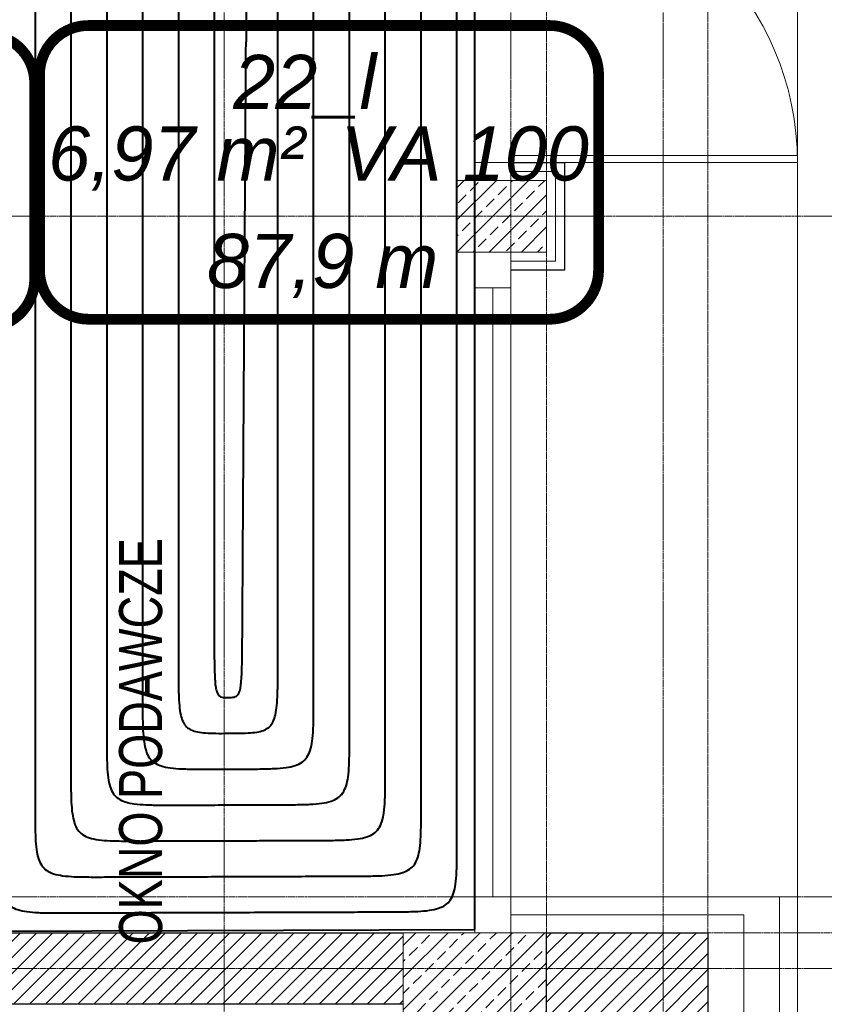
# Model space of a CAD drawing. Header units: millimetres. Extents: x 49908 to 79848, y -11883 to -3092.
# Tile 141 of 222: x 69833 to 70058, y -5847 to -5572. Entities that reach past the tile are written whole.
import ezdxf
from ezdxf.enums import TextEntityAlignment as Align
from ezdxf.lldxf.tags import DXFTag

# ---------------------------------------------------------------- set-up
doc = ezdxf.new("R2010")
doc.units = ezdxf.units.MM
for name, pattern in [('AUSGEZOGEN', [0]), ('DASHDOT', [1, 0.5, -0.25, 0, -0.25]), ('DASHED', [19.05, 12.7, -6.35])]:
    doc.linetypes.add(name, pattern=pattern)
doc.layers.get('0').update_dxf_attribs({"color": 9, "lineweight": 9})
for name, color, linetype, lineweight in [('A stolarka', 9, 'Continuous', 9), ('A_HATCH', 9, 'Continuous', 9), ('A_IZOLACJA', 9, 'ZIGZAG', 9), ('A_KONSTRUKCJA', 9, 'Continuous', 25), ('A_MUROWANE', 9, 'Continuous', 25), ('A_OSIE', 9, 'DASHDOT', 9), ('A_PRZERYW', 9, 'DASHED', 9), ('A_WIDOK', 9, 'Continuous', 9), ('\x9dciany', 9, 'Continuous', 9)]:
    doc.layers.add(name, color=color, linetype=linetype, lineweight=lineweight)
doc.layers.add('IS_Ogrzewanie_płaszczyznowe', color=7, linetype='SOLID', true_color=0xac00e6)
doc.layers.add('IS_Ogrzewanie_płaszczyznowe_-_opis', color=7, linetype='SOLID', true_color=0xf000f0)
doc.layers.add('IS_Rys.pętli_o.p._Powrót', color=7, linetype='DASH', lineweight=13, true_color=0x4c9a5f)
doc.layers.add('IS_Rys.pętli_o.p._Zasilanie', color=7, linetype='SOLID', lineweight=13, true_color=0xff8c1a)
doc.styles.add('Arial CE', font='arial.ttf')
tags = doc.linetypes.add('DASH', pattern=[15, 10, -5]).pattern_tags.tags
tags[6:7] = [DXFTag(74, 4), DXFTag(75, 0), DXFTag(340, '0'), DXFTag(46, 0.0), DXFTag(50, 0.0), DXFTag(44, 0.0), DXFTag(45, 0.0)]
tags[4:5] = [DXFTag(74, 4), DXFTag(75, 0), DXFTag(340, '0'), DXFTag(46, 0.0), DXFTag(50, 0.0), DXFTag(44, 0.0), DXFTag(45, 0.0)]
tags = doc.linetypes.add('SOLID', pattern=[10, 10, 0]).pattern_tags.tags
tags[6:7] = [DXFTag(74, 4), DXFTag(75, 0), DXFTag(340, '0'), DXFTag(46, 0.0), DXFTag(50, 0.0), DXFTag(44, 0.0), DXFTag(45, 0.0)]
tags[4:5] = [DXFTag(74, 4), DXFTag(75, 0), DXFTag(340, '0'), DXFTag(46, 0.0), DXFTag(50, 0.0), DXFTag(44, 0.0), DXFTag(45, 0.0)]
doc.linetypes.add('ZIGZAG', pattern='A,0.00254,-5.08,[131,ltypeshp.shx,S=5.08,R=0,X=-5.08,Y=0],-10.16,[131,ltypeshp.shx,S=5.08,R=180,X=5.08,Y=0],-5.08', length=20.32254)

msp = doc.modelspace()

# ---------------------------------------------------------------- hatches: boundary and pattern name
at = {"lineweight": 5, "ltscale": 0.25}
h = msp.add_hatch(dxfattribs=at)
h.set_pattern_fill('ANSI33', color=256, angle=180, style=0)
h.set_pattern_definition([(225, (69980.4694, -5611.6265), (4.4901, -4.4901), []), (225, (69975.979, -5611.6265), (4.4901, -4.4901), [3.175, -1.5875])])
h.paths.add_polyline_path([(69980.47, -5636.63), (69980.47, -5616.63), (69955.47, -5616.63), (69955.47, -5636.63)])
h = msp.add_hatch(dxfattribs=at)
h.set_pattern_fill('ANSI33', color=256, angle=90, style=0)
h.set_pattern_definition([(45, (16000, -25), (-4.49012806, 4.49012806), []), (45, (16004.49, -25), (-4.49012806, 4.49012806), [3.175, -1.5875])])
h.paths.add_polyline_path([(69980.47, -5851.63), (69940.47, -5851.63), (69940.47, -5826.63), (69980.47, -5826.63)])
at = {"layer": 'A_HATCH', "transparency": 33554687}
h = msp.add_hatch(dxfattribs=at)
h.set_pattern_fill('ANSI31', color=256, angle=360)
h.set_pattern_definition([(45, (16000, 0), (-2.24506403, 2.24506403), [])])
h.paths.add_polyline_path([(69100.47, -6009.74), (69080.47, -6009.74), (69080.47, -6426.63), (69100.47, -6426.63)])
h.paths.add_polyline_path([(69100.47, -5426.63), (69080.47, -5426.63), (69080.47, -5486.63), (68700.47, -5486.63), (68700.47, -5439.13), (68680.47, -5439.13), (68680.47, -5566.63), (68700.47, -5566.63), (68700.47, -5506.63), (69080.47, -5506.63), (69080.47, -5566.63), (69100.47, -5566.63)])
h.paths.add_polyline_path([(69100.47, -4926.63), (69042.97, -4926.63), (69042.97, -4946.63), (69080.47, -4946.63), (69080.47, -5326.63), (69100.47, -5326.63)])
h.paths.add_polyline_path([(68942.97, -4926.63), (68837.97, -4926.63), (68837.97, -4946.63), (68942.97, -4946.63)])
h.paths.add_polyline_path([(69695.47, -5826.63), (69555.47, -5826.63), (69555.47, -5846.63), (69670.47, -5846.63), (69670.47, -6026.63), (69690.47, -6026.63), (69690.47, -5846.63), (69695.47, -5846.63)])
h.paths.add_polyline_path([(69690.47, -6026.63), (69670.47, -6026.63), (69670.47, -6126.63), (69690.47, -6126.63)])
h.paths.add_polyline_path([(69690.47, -6126.63), (69670.47, -6126.63), (69670.47, -6181.63), (69690.47, -6181.63)])
h.paths.add_polyline_path([(69940.47, -5826.63), (69790.47, -5826.63), (69790.47, -5846.63), (69940.47, -5846.63)])
h.paths.add_polyline_path([(69940.47, -5826.63), (69940.47, -5846.63)], flags=17)
h.paths.add_polyline_path([(69790.47, -5826.63), (69785.47, -5826.63), (69785.47, -5846.63), (69790.47, -5846.63)])
h.paths.add_polyline_path([(69325.47, -5826.63), (69325.47, -5846.63), (69465.47, -5846.63), (69465.47, -5826.63)])
h.paths.add_polyline_path([(69300.47, -5851.63), (69280.47, -5851.63), (69280.47, -5966.63), (69290.47, -5966.63), (69300.47, -5966.63)])
h.paths.add_polyline_path([(69300.47, -5439.13), (69280.47, -5439.13), (69280.47, -5813.63), (69300.47, -5813.63)])
h.paths.add_polyline_path([(69280.47, -5014.13), (69300.47, -5014.13), (69300.47, -4926.63), (69280.47, -4926.63)])
h.paths.add_polyline_path([(69300.47, -5039.13), (69280.47, -5039.13), (69280.47, -5414.13), (69300.47, -5414.13)])
h.paths.add_polyline_path([(68700.47, -5839.13), (68680.47, -5839.13), (68680.47, -5909.74), (68700.47, -5909.74)])
h.paths.add_polyline_path([(68700.47, -5814.13), (68700.47, -5826.63), (69080.47, -5826.63), (69080.47, -5909.74), (69100.47, -5909.74), (69100.47, -5666.63), (69080.47, -5666.63), (69080.47, -5806.63), (68700.47, -5806.63), (68700.47, -5666.63), (68680.47, -5666.63), (68680.47, -5814.13)])
h.paths.add_polyline_path([(68680.47, -5014.13), (68700.47, -5014.13), (68700.47, -4946.63), (68737.97, -4946.63), (68737.97, -4926.63), (68680.47, -4926.63)])
h.paths.add_polyline_path([(68700.47, -5039.13), (68680.47, -5039.13), (68680.47, -5314.13), (68700.47, -5314.13)])
h = msp.add_hatch(dxfattribs=at)
h.set_pattern_fill('ANSI31', color=256, angle=360)
h.set_pattern_definition([(45, (16000, -7e-10), (-2.24506403, 2.24506403), [])])
h.paths.add_polyline_path([(70025.47, -5826.63), (69980.47, -5826.63), (69980.47, -5851.63), (70000.47, -5851.63), (70000.47, -5877.44), (70025.47, -5877.44)])
h.paths.add_polyline_path([(70025.47, -5877.44), (70000.47, -5877.44), (70000.47, -5946.63), (70025.47, -5946.63)])
h.paths.add_polyline_path([(70025.47, -5882.49), (70025.47, -5856.99)])

# ---------------------------------------------------------------- linework, layer by layer
for points in [[(69980.47, -5636.63), (69980.47, -5616.63), (69955.47, -5616.63), (69955.47, -5636.63)], [(69980.47, -5851.63), (69940.47, -5851.63), (69940.47, -5826.63), (69980.47, -5826.63)]]:
    msp.add_lwpolyline(points, close=True)
at = {"layer": 'A stolarka', "linetype": 'AUSGEZOGEN', "lineweight": 0}
for points in [[(69970.47, -5611.63), (69970.47, -5609.63), (70050.47, -5609.63), (70050.47, -5611.63)], [(69960.47, -5616.63), (69960.47, -5611.63), (69970.47, -5611.63), (69970.47, -5616.63)]]:
    msp.add_lwpolyline(points, close=True, dxfattribs=at)
at = {"layer": 'A stolarka'}
for points in [[(69970.47, -5646.63), (69970.47, -5636.63), (69960.47, -5636.63), (69960.47, -5646.63), (69970.47, -5646.63)], [(69970.47, -5826.63), (69970.47, -5636.63)], [(69960.47, -5816.63), (69960.47, -5646.63)], [(69965.47, -5816.63), (69965.47, -5646.63)], [(69970.47, -5826.63), (69970.47, -5816.63), (69960.47, -5816.63), (69960.47, -5826.63), (69970.47, -5826.63)]]:
    msp.add_lwpolyline(points, dxfattribs=at)
at = {"layer": 'A stolarka', "linetype": 'AUSGEZOGEN', "lineweight": 0}
msp.add_arc((69970.47, -5611.63), 80, 0, 90, dxfattribs=at)
at = {"layer": 'A_IZOLACJA', "ltscale": 0.005}
msp.add_lwpolyline([(69970.47, -5614.13), (69982.97, -5614.13), (69982.97, -5639.13), (69970.47, -5639.13)], dxfattribs=at)
at = {"layer": 'A_IZOLACJA', "ltscale": 0.015}
msp.add_lwpolyline([(69970.47, -5821.63), (70035.47, -5821.63), (70035.47, -5946.63)], dxfattribs=at)
at = {"layer": 'A_KONSTRUKCJA'}
msp.add_lwpolyline([(69970.47, -5611.63), (69985.47, -5611.63), (69985.47, -5641.63), (69970.47, -5641.63)], dxfattribs=at)
at = {"layer": 'A_MUROWANE'}
msp.add_lwpolyline([(69940.47, -5846.63), (69785.47, -5846.63), (69785.47, -5826.63), (69940.47, -5826.63)], dxfattribs=at)
at = {"layer": 'A_MUROWANE', "ltscale": 0.5}
msp.add_lwpolyline([(69980.47, -5826.63), (70025.47, -5826.63), (70025.47, -5946.63), (70000.47, -5946.63), (70000.47, -5851.63), (69980.47, -5851.63), (69980.47, -5826.63)], dxfattribs=at)
at = {"layer": 'A_OSIE', "ltscale": 0.3, "transparency": 33554559}
for p, q in [((69890.47, -3902.99), (69890.47, -7140.05)), ((69970.47, -3902.99), (69970.47, -7140.05)), ((70012.97, -3902.99), (70012.97, -7140.05)), ((70341.81, -5626.63), (67440.85, -5626.63)), ((70341.81, -5816.63), (67440.85, -5816.63)), ((70344.5, -5826.63), (67440.85, -5826.63)), ((70341.81, -5836.63), (67440.85, -5836.63))]:
    msp.add_line(p, q, dxfattribs=at)
at = {"layer": 'A_PRZERYW', "ltscale": 0.01}
for points in [[(70025.47, -5826.63), (70025.47, -4241.63), (69100.47, -4241.63)], [(69100.47, -4286.63), (69980.47, -4286.63), (69980.47, -5826.63)]]:
    msp.add_lwpolyline(points, dxfattribs=at)
at = {"layer": 'A_WIDOK'}
msp.add_line((70050.47, -5816.63), (69965.47, -5816.63), dxfattribs=at)
msp.add_lwpolyline([(70045.47, -5816.63), (70045.47, -5946.63)], dxfattribs=at)
at = {"layer": 'IS_Ogrzewanie_płaszczyznowe', "lineweight": 40}
for p, q in [((69960.47, -5825.75), (69960.47, -5319.97)), ((69822.72, -5826.19), (69960.47, -5825.75))]:
    msp.add_line(p, q, dxfattribs=at)
at = {"layer": 'IS_Ogrzewanie_płaszczyznowe_-_opis'}
for points in [[(69695.29, -5657.77, 3, 3, 0), (69823.96, -5657.77, 3, 3, 0.414214), (69837.62, -5644.1, 3, 3, 0), (69837.62, -5589.43, 3, 3, 0.414214), (69823.96, -5575.77, 3, 3, 0), (69695.29, -5575.77, 3, 3, 0.414214), (69681.62, -5589.43, 3, 3, 0), (69681.62, -5644.1, 3, 3, 0.414214), (69695.29, -5657.77, 3, 3, 0)], [(69852.65, -5655.37, 3, 3, 0), (69981.32, -5655.37, 3, 3, 0.414214), (69994.98, -5641.7, 3, 3, 0), (69994.98, -5587.03, 3, 3, 0.414214), (69981.32, -5573.37, 3, 3, 0), (69852.65, -5573.37, 3, 3, 0.414214), (69838.98, -5587.03, 3, 3, 0), (69838.98, -5641.7, 3, 3, 0.414214), (69852.65, -5655.37, 3, 3, 0)]]:
    msp.add_lwpolyline(points, format="xyseb", dxfattribs=at)
at = {"layer": 'IS_Rys.pętli_o.p._Powrót', "lineweight": 40}
for points, knots in [([(69837.72, -5354.97), (69837.72, -5358.36), (69837.72, -5371.03), (69837.72, -5397.57), (69837.72, -5437.88), (69837.72, -5488.02), (69837.72, -5544.06), (69837.72, -5602.06), (69837.72, -5658.1), (69837.72, -5708.24), (69837.72, -5748.54), (69837.72, -5775.09), (69837.72, -5787.76), (69837.72, -5791.15)], [0, 0, 0, 0, 0.101588, 0.380136, 0.796319, 1.310813, 1.884293, 2.477436, 3.050916, 3.56541, 3.981593, 4.260141, 4.361729, 4.361729, 4.361729, 4.361729]), ([(69857.72, -5374.97), (69857.72, -5378.05), (69857.72, -5389.56), (69857.72, -5413.66), (69857.72, -5450.27), (69857.72, -5495.8), (69857.72, -5546.69), (69857.72, -5599.37), (69857.72, -5650.26), (69857.72, -5695.79), (69857.72, -5732.39), (69857.72, -5756.5), (69857.72, -5768.01), (69857.72, -5771.08)], [0, 0, 0, 0, 0.092257, 0.345218, 0.723173, 1.190408, 1.711212, 2.249871, 2.770675, 3.23791, 3.615865, 3.868827, 3.961083, 3.961083, 3.961083, 3.961083]), ([(69945.47, -5790.8), (69945.47, -5787.57), (69945.47, -5775.49), (69945.47, -5750.18), (69945.47, -5711.76), (69945.47, -5663.96), (69945.47, -5610.53), (69945.47, -5555.24), (69945.47, -5501.81), (69945.47, -5454.01), (69945.47, -5415.59), (69945.47, -5390.28), (69945.47, -5378.2), (69945.47, -5374.97)], [0, 0, 0, 0, 0.096849, 0.362403, 0.759171, 1.249664, 1.796392, 2.361865, 2.908593, 3.399087, 3.795855, 4.061409, 4.158258, 4.158258, 4.158258, 4.158258]), ([(69877.72, -5394.97), (69877.72, -5397.74), (69877.72, -5408.08), (69877.72, -5429.75), (69877.72, -5462.65), (69877.72, -5503.58), (69877.72, -5549.32), (69877.72, -5596.67), (69877.72, -5642.41), (69877.72, -5683.34), (69877.72, -5716.24), (69877.72, -5737.91), (69877.72, -5748.25), (69877.72, -5751.02)], [0, 0, 0, 0, 0.082925, 0.310301, 0.650027, 1.070004, 1.538131, 2.022307, 2.490434, 2.910411, 3.250137, 3.477513, 3.560438, 3.560438, 3.560438, 3.560438]), ([(69925.47, -5770.86), (69925.47, -5767.94), (69925.47, -5757.03), (69925.47, -5734.15), (69925.47, -5699.41), (69925.47, -5656.2), (69925.47, -5607.91), (69925.47, -5557.92), (69925.47, -5509.63), (69925.47, -5466.42), (69925.47, -5431.69), (69925.47, -5408.81), (69925.47, -5397.89), (69925.47, -5394.97)], [0, 0, 0, 0, 0.087548, 0.327598, 0.686261, 1.129647, 1.623868, 2.135033, 2.629254, 3.07264, 3.431303, 3.671353, 3.758901, 3.758901, 3.758901, 3.758901]), ([(69897.6, -5414.97), (69897.59, -5416.24), (69897.56, -5420.97), (69897.5, -5430.89), (69897.41, -5445.96), (69897.3, -5464.69), (69897.17, -5485.63), (69897.03, -5507.31), (69896.9, -5528.25), (69896.79, -5546.98), (69896.7, -5562.05), (69896.63, -5571.97), (69896.6, -5576.7), (69896.6, -5577.97)], [0, 0, 0, 0, 0.037963, 0.142056, 0.297582, 0.489848, 0.704156, 0.925812, 1.14012, 1.332385, 1.487912, 1.592004, 1.629968, 1.629968, 1.629968, 1.629968]), ([(69905.47, -5750.93), (69905.47, -5748.32), (69905.47, -5738.56), (69905.47, -5718.11), (69905.47, -5687.07), (69905.47, -5648.45), (69905.47, -5605.29), (69905.47, -5560.61), (69905.47, -5517.45), (69905.47, -5478.83), (69905.47, -5447.79), (69905.47, -5427.34), (69905.47, -5417.58), (69905.47, -5414.97)], [0, 0, 0, 0, 0.078246, 0.292793, 0.61335, 1.00963, 1.451343, 1.908201, 2.349914, 2.746194, 3.066751, 3.281298, 3.359544, 3.359544, 3.359544, 3.359544]), ([(69877.72, -5751.02), (69877.72, -5752.67), (69877.72, -5755.69), (69877.78, -5759.79), (69877.94, -5763.09), (69878.29, -5765.69), (69878.89, -5767.7), (69879.88, -5769.2), (69881.34, -5770.16), (69883.19, -5770.68), (69885.5, -5770.92), (69888.36, -5770.99), (69890.45, -5770.98), (69891.6, -5770.97)], [0, 0, 0, 0, 0.0497368, 0.0904623, 0.123123, 0.1487963, 0.1688915, 0.1855076, 0.2015837, 0.2200373, 0.2428245, 0.2710857, 0.3055841, 0.3055841, 0.3055841, 0.3055841]), ([(69891.6, -5770.97), (69892.75, -5770.97), (69894.84, -5770.96), (69897.69, -5770.88), (69900, -5770.62), (69901.86, -5770.1), (69903.31, -5769.12), (69904.3, -5767.62), (69904.9, -5765.6), (69905.25, -5763.01), (69905.42, -5759.71), (69905.47, -5755.6), (69905.47, -5752.59), (69905.47, -5750.93)], [0, 0, 0, 0, 0.0344993, 0.0627673, 0.0855728, 0.1040605, 0.1201852, 0.1368515, 0.1569856, 0.1826834, 0.2153569, 0.2560871, 0.3058245, 0.3058245, 0.3058245, 0.3058245]), ([(69857.72, -5771.08), (69857.72, -5772.74), (69857.72, -5775.76), (69857.8, -5779.86), (69858.04, -5783.17), (69858.55, -5785.79), (69859.46, -5787.85), (69860.95, -5789.33), (69863.01, -5790.24), (69865.64, -5790.74), (69868.94, -5790.97), (69873.05, -5791.03), (69876.07, -5791.02), (69877.72, -5791.02)], [0, 0, 0, 0, 0.0497368, 0.0904682, 0.1231909, 0.1491693, 0.1703132, 0.1896199, 0.2107638, 0.2367423, 0.2694649, 0.3101964, 0.3599331, 0.3599331, 0.3599331, 0.3599331]), ([(69905.47, -5790.93), (69907.13, -5790.92), (69910.14, -5790.91), (69914.25, -5790.83), (69917.56, -5790.57), (69920.18, -5790.05), (69922.24, -5789.14), (69923.73, -5787.64), (69924.64, -5785.58), (69925.15, -5782.96), (69925.4, -5779.64), (69925.47, -5775.54), (69925.47, -5772.52), (69925.47, -5770.86)], [0, 0, 0, 0, 0.0497378, 0.090476, 0.123217, 0.1492304, 0.1704275, 0.1897965, 0.2109937, 0.2370071, 0.269748, 0.3104863, 0.360224, 0.360224, 0.360224, 0.360224]), ([(69837.72, -5791.15), (69837.72, -5792.8), (69837.72, -5795.82), (69837.8, -5799.93), (69838.04, -5803.23), (69838.55, -5805.86), (69839.46, -5807.91), (69840.95, -5809.4), (69843.01, -5810.3), (69845.64, -5810.8), (69848.94, -5811.04), (69853.05, -5811.1), (69856.07, -5811.09), (69857.72, -5811.08)], [0, 0, 0, 0, 0.0497368, 0.0904682, 0.1231909, 0.1491693, 0.1703132, 0.1896199, 0.2107638, 0.2367423, 0.2694649, 0.3101964, 0.3599331, 0.3599331, 0.3599331, 0.3599331]), ([(69877.72, -5791.02), (69877.94, -5791.02), (69878.75, -5791.01), (69880.43, -5791.01), (69883, -5791), (69886.19, -5790.99), (69889.75, -5790.98), (69893.44, -5790.97), (69897.01, -5790.95), (69900.2, -5790.94), (69902.76, -5790.94), (69904.45, -5790.93), (69905.25, -5790.93), (69905.47, -5790.93)], [0, 0, 0, 0, 0.006462, 0.0241804, 0.0506538, 0.0833807, 0.1198598, 0.1575896, 0.1940687, 0.2267956, 0.253269, 0.2709874, 0.2774494, 0.2774494, 0.2774494, 0.2774494]), ([(69925.47, -5810.86), (69927.13, -5810.86), (69930.14, -5810.85), (69934.25, -5810.76), (69937.56, -5810.51), (69940.18, -5809.99), (69942.24, -5809.07), (69943.73, -5807.58), (69944.64, -5805.52), (69945.15, -5802.89), (69945.4, -5799.58), (69945.47, -5795.47), (69945.47, -5792.46), (69945.47, -5790.8)], [0, 0, 0, 0, 0.0497378, 0.090476, 0.123217, 0.1492304, 0.1704275, 0.1897965, 0.2109937, 0.2370071, 0.269748, 0.3104863, 0.360224, 0.360224, 0.360224, 0.360224]), ([(69857.72, -5811.08), (69858.25, -5811.08), (69860.22, -5811.07), (69864.34, -5811.06), (69870.6, -5811.04), (69878.39, -5811.02), (69887.09, -5810.99), (69896.1, -5810.96), (69904.81, -5810.93), (69912.59, -5810.9), (69918.85, -5810.88), (69922.98, -5810.87), (69924.94, -5810.87), (69925.47, -5810.86)], [0, 0, 0, 0, 0.0157784, 0.0590416, 0.123682, 0.2035917, 0.2926631, 0.3847884, 0.4738597, 0.5537695, 0.6184099, 0.6616731, 0.6774515, 0.6774515, 0.6774515, 0.6774515])]:
    msp.add_open_spline(points, degree=3, knots=knots, dxfattribs=at)
at = {"layer": 'IS_Rys.pętli_o.p._Zasilanie', "lineweight": 40}
for points, knots in [([(69847.72, -5364.97), (69847.72, -5368.2), (69847.72, -5380.29), (69847.72, -5405.62), (69847.72, -5444.07), (69847.72, -5491.91), (69847.72, -5545.37), (69847.72, -5600.71), (69847.72, -5654.18), (69847.72, -5702.01), (69847.72, -5740.47), (69847.72, -5765.79), (69847.72, -5777.88), (69847.72, -5781.11)], [0, 0, 0, 0, 0.096922, 0.362677, 0.759746, 1.25061, 1.797752, 2.363654, 2.910796, 3.40166, 3.798729, 4.064484, 4.161406, 4.161406, 4.161406, 4.161406]), ([(69955.47, -5800.77), (69955.47, -5797.38), (69955.47, -5784.72), (69955.47, -5758.2), (69955.47, -5717.93), (69955.47, -5667.83), (69955.47, -5611.85), (69955.47, -5553.89), (69955.47, -5497.9), (69955.47, -5447.81), (69955.47, -5407.54), (69955.47, -5381.02), (69955.47, -5368.36), (69955.47, -5364.97)], [0, 0, 0, 0, 0.1015, 0.379805, 0.795626, 1.309673, 1.882655, 2.475281, 3.048263, 3.56231, 3.978131, 4.256436, 4.357936, 4.357936, 4.357936, 4.357936]), ([(69867.72, -5384.97), (69867.72, -5387.89), (69867.72, -5398.82), (69867.72, -5421.7), (69867.72, -5456.46), (69867.72, -5499.69), (69867.72, -5548.01), (69867.72, -5598.02), (69867.72, -5646.33), (69867.72, -5689.56), (69867.72, -5724.32), (69867.72, -5747.2), (69867.72, -5758.13), (69867.72, -5761.05)], [0, 0, 0, 0, 0.087591, 0.32776, 0.6866, 1.130206, 1.624671, 2.136089, 2.630555, 3.07416, 3.433001, 3.67317, 3.760761, 3.760761, 3.760761, 3.760761]), ([(69935.47, -5780.83), (69935.47, -5777.76), (69935.47, -5766.26), (69935.47, -5742.17), (69935.47, -5705.59), (69935.47, -5660.08), (69935.47, -5609.22), (69935.47, -5556.58), (69935.47, -5505.72), (69935.47, -5460.22), (69935.47, -5423.64), (69935.47, -5399.55), (69935.47, -5388.05), (69935.47, -5384.97)], [0, 0, 0, 0, 0.092198, 0.345, 0.722716, 1.189656, 1.71013, 2.248449, 2.768924, 3.235863, 3.613579, 3.866381, 3.958579, 3.958579, 3.958579, 3.958579]), ([(69887.72, -5404.97), (69887.72, -5407.58), (69887.72, -5417.34), (69887.72, -5437.79), (69887.72, -5468.84), (69887.72, -5507.47), (69887.72, -5550.64), (69887.72, -5595.32), (69887.72, -5638.49), (69887.72, -5677.11), (69887.72, -5708.17), (69887.72, -5728.61), (69887.72, -5738.38), (69887.72, -5740.98)], [0, 0, 0, 0, 0.07826, 0.292843, 0.613455, 1.009802, 1.45159, 1.908525, 2.350314, 2.746661, 3.067273, 3.281856, 3.360115, 3.360115, 3.360115, 3.360115]), ([(69915.47, -5760.9), (69915.47, -5758.13), (69915.47, -5747.79), (69915.47, -5726.13), (69915.47, -5693.24), (69915.47, -5652.33), (69915.47, -5606.6), (69915.47, -5559.27), (69915.47, -5513.54), (69915.47, -5472.63), (69915.47, -5439.74), (69915.47, -5418.08), (69915.47, -5407.74), (69915.47, -5404.97)], [0, 0, 0, 0, 0.082897, 0.310195, 0.649805, 1.069639, 1.537606, 2.021617, 2.489584, 2.909417, 3.249027, 3.476326, 3.559223, 3.559223, 3.559223, 3.559223]), ([(69895.59, -5740.96), (69895.6, -5739.69), (69895.63, -5734.96), (69895.69, -5725.04), (69895.78, -5709.98), (69895.9, -5691.24), (69896.03, -5670.3), (69896.16, -5648.63), (69896.29, -5627.69), (69896.41, -5608.95), (69896.5, -5593.89), (69896.56, -5583.97), (69896.59, -5579.23), (69896.6, -5577.97)], [0, 0, 0, 0, 0.037963, 0.142056, 0.297582, 0.489848, 0.704156, 0.925812, 1.14012, 1.332385, 1.487912, 1.592004, 1.629968, 1.629968, 1.629968, 1.629968]), ([(69887.72, -5740.98), (69887.72, -5742.64), (69887.72, -5745.66), (69887.74, -5749.76), (69887.79, -5753.05), (69887.88, -5755.62), (69888.04, -5757.57), (69888.29, -5758.98), (69888.63, -5759.97), (69889.17, -5760.61), (69889.87, -5760.9), (69890.69, -5760.98), (69891.28, -5760.97), (69891.6, -5760.97)], [0, 0, 0, 0, 0.049737, 0.0904581, 0.123068, 0.1484818, 0.1676419, 0.1815614, 0.191433, 0.1988431, 0.2057635, 0.2137143, 0.2233448, 0.2233448, 0.2233448, 0.2233448]), ([(69891.6, -5760.97), (69891.92, -5760.97), (69892.5, -5760.97), (69893.32, -5760.89), (69894.03, -5760.6), (69894.57, -5759.95), (69894.92, -5758.96), (69895.17, -5757.55), (69895.35, -5755.6), (69895.46, -5753.03), (69895.52, -5749.74), (69895.56, -5745.63), (69895.58, -5742.62), (69895.59, -5740.96)], [0, 0, 0, 0, 0.0096325, 0.0175964, 0.0245495, 0.0320059, 0.0419208, 0.055873, 0.0750553, 0.1004826, 0.1330996, 0.1738233, 0.2235606, 0.2235606, 0.2235606, 0.2235606]), ([(69867.72, -5761.05), (69867.72, -5762.71), (69867.72, -5765.72), (69867.8, -5769.83), (69868.04, -5773.14), (69868.55, -5775.76), (69869.46, -5777.82), (69870.95, -5779.3), (69873.01, -5780.21), (69875.64, -5780.71), (69878.94, -5780.94), (69883.05, -5781), (69886.07, -5780.99), (69887.72, -5780.98)], [0, 0, 0, 0, 0.0497368, 0.0904682, 0.1231909, 0.1491693, 0.1703132, 0.1896199, 0.2107638, 0.2367423, 0.2694649, 0.3101964, 0.3599331, 0.3599331, 0.3599331, 0.3599331]), ([(69895.47, -5780.96), (69897.13, -5780.95), (69900.14, -5780.95), (69904.25, -5780.86), (69907.56, -5780.6), (69910.18, -5780.09), (69912.24, -5779.17), (69913.73, -5777.67), (69914.64, -5775.61), (69915.15, -5772.99), (69915.4, -5769.68), (69915.47, -5765.57), (69915.47, -5762.55), (69915.47, -5760.9)], [0, 0, 0, 0, 0.0497378, 0.090476, 0.123217, 0.1492304, 0.1704275, 0.1897965, 0.2109937, 0.2370071, 0.269748, 0.3104863, 0.360224, 0.360224, 0.360224, 0.360224]), ([(69847.72, -5781.11), (69847.72, -5782.77), (69847.72, -5785.79), (69847.8, -5789.89), (69848.04, -5793.2), (69848.55, -5795.83), (69849.46, -5797.88), (69850.95, -5799.37), (69853.01, -5800.27), (69855.64, -5800.77), (69858.94, -5801), (69863.05, -5801.07), (69866.07, -5801.05), (69867.72, -5801.05)], [0, 0, 0, 0, 0.0497368, 0.0904682, 0.1231909, 0.1491693, 0.1703132, 0.1896199, 0.2107638, 0.2367423, 0.2694649, 0.3101964, 0.3599331, 0.3599331, 0.3599331, 0.3599331]), ([(69887.72, -5780.98), (69887.78, -5780.98), (69888.01, -5780.98), (69888.48, -5780.98), (69889.2, -5780.98), (69890.09, -5780.98), (69891.08, -5780.97), (69892.11, -5780.97), (69893.11, -5780.97), (69894, -5780.96), (69894.71, -5780.96), (69895.18, -5780.96), (69895.41, -5780.96), (69895.47, -5780.96)], [0, 0, 0, 0, 0.00180383, 0.00674982, 0.01413971, 0.02327524, 0.03345815, 0.0439902, 0.05417311, 0.06330864, 0.07069853, 0.07564452, 0.07744835, 0.07744835, 0.07744835, 0.07744835]), ([(69915.47, -5800.9), (69917.13, -5800.89), (69920.14, -5800.88), (69924.25, -5800.79), (69927.56, -5800.54), (69930.18, -5800.02), (69932.24, -5799.1), (69933.73, -5797.61), (69934.64, -5795.55), (69935.15, -5792.92), (69935.4, -5789.61), (69935.47, -5785.5), (69935.47, -5782.49), (69935.47, -5780.83)], [0, 0, 0, 0, 0.0497378, 0.090476, 0.123217, 0.1492304, 0.1704275, 0.1897965, 0.2109937, 0.2370071, 0.269748, 0.3104863, 0.360224, 0.360224, 0.360224, 0.360224]), ([(69827.72, -5801.18), (69827.72, -5802.84), (69827.72, -5805.85), (69827.8, -5809.96), (69828.04, -5813.27), (69828.55, -5815.89), (69829.46, -5817.95), (69830.95, -5819.43), (69833.01, -5820.34), (69835.64, -5820.83), (69838.94, -5821.07), (69843.05, -5821.13), (69846.07, -5821.12), (69847.72, -5821.11)], [0, 0, 0, 0, 0.0497368, 0.0904682, 0.1231909, 0.1491693, 0.1703132, 0.1896199, 0.2107638, 0.2367423, 0.2694649, 0.3101964, 0.3599331, 0.3599331, 0.3599331, 0.3599331]), ([(69867.72, -5801.05), (69868.1, -5801.05), (69869.48, -5801.04), (69872.39, -5801.03), (69876.8, -5801.02), (69882.29, -5801), (69888.42, -5800.98), (69894.77, -5800.96), (69900.91, -5800.94), (69906.39, -5800.92), (69910.81, -5800.91), (69913.71, -5800.9), (69915.1, -5800.9), (69915.47, -5800.9)], [0, 0, 0, 0, 0.0111202, 0.041611, 0.0871679, 0.1434862, 0.2062615, 0.271189, 0.3339642, 0.3902825, 0.4358394, 0.4663302, 0.4774504, 0.4774504, 0.4774504, 0.4774504]), ([(69935.47, -5820.83), (69937.13, -5820.83), (69940.14, -5820.82), (69944.25, -5820.73), (69947.56, -5820.47), (69950.18, -5819.96), (69952.24, -5819.04), (69953.73, -5817.55), (69954.64, -5815.48), (69955.15, -5812.86), (69955.4, -5809.55), (69955.47, -5805.44), (69955.47, -5802.42), (69955.47, -5800.77)], [0, 0, 0, 0, 0.0497378, 0.090476, 0.123217, 0.1492304, 0.1704275, 0.1897965, 0.2109937, 0.2370071, 0.269748, 0.3104863, 0.360224, 0.360224, 0.360224, 0.360224]), ([(69847.72, -5821.11), (69848.41, -5821.11), (69850.95, -5821.1), (69856.29, -5821.09), (69864.4, -5821.06), (69874.49, -5821.03), (69885.76, -5820.99), (69897.43, -5820.95), (69908.7, -5820.92), (69918.79, -5820.88), (69926.9, -5820.86), (69932.24, -5820.84), (69934.79, -5820.83), (69935.47, -5820.83)], [0, 0, 0, 0, 0.0204365, 0.0764722, 0.1601961, 0.2636972, 0.3790648, 0.4983877, 0.6137553, 0.7172564, 0.8009803, 0.857016, 0.8774525, 0.8774525, 0.8774525, 0.8774525])]:
    msp.add_open_spline(points, degree=3, knots=knots, dxfattribs=at)
at = {"layer": '\x9dciany'}
for p, q in [((70050.47, -4216.63), (70050.47, -5826.63)), ((70050.47, -5826.63), (70050.47, -6636.63))]:
    msp.add_line(p, q, dxfattribs=at)

# ---------------------------------------------------------------- texts
at = {"layer": 'IS_Ogrzewanie_płaszczyznowe_-_opis', "ltscale": 0.01, "char_height": 15.12}
for s, insert, attachment_point in [('\\fArial|b0|i1;22_l', (69912.98, -5599.37), 8), ('\\fArial|b0|i1;6,97 m²', (69912.98, -5601.53), 3), ('\\fArial|b0|i1;VA 100', (69922.98, -5601.53), 1), ('\\fArial|b0|i1;87,9 m', (69917.98, -5631.53), 2)]:
    msp.add_mtext(s, dxfattribs=dict(at, insert=insert, attachment_point=attachment_point))
at = {"layer": '\x9dciany', "linetype": 'Continuous', "lineweight": 35, "style": 'Arial CE', "width": 0.751571}
msp.add_text('OKNO PODAWCZE', height=12, rotation=90, dxfattribs=at).set_placement((69873.17, -5829.9), (69873.17, -5716.5), align=Align.FIT)

doc.saveas('drawing.dxf')
